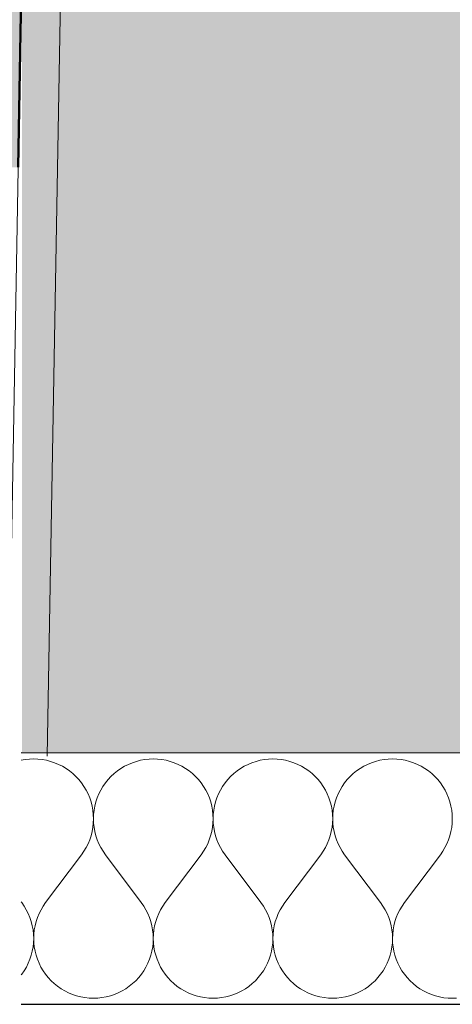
# Model space of a CAD drawing. Header units: millimetres. Extents: x -25972 to 4516, y -2839 to 20217.
# Tile 22 of 114: x -16009 to -15733, y 192 to 819. Entities that reach past the tile are written whole.
import ezdxf

# ---------------------------------------------------------------- set-up
doc = ezdxf.new("R2010")
doc.units = ezdxf.units.MM
doc.header["$MEASUREMENT"] = 0
doc.linetypes.add('Wipeout_Contour', pattern=[1000, 0, -1000])
for name, color, linetype in [('7._POHLED ZÁPADNÍ_1_2D prvky - obecné', 7, 'Continuous'), ('7._POHLED ZÁPADNÍ_1_3D prvky fasada nove', 7, 'Continuous'), ('7._POHLED ZÁPADNÍ_1_Konstrukce - nosné', 7, 'Continuous'), ('7._POHLED ZÁPADNÍ_1_Nové_Konstrukce - nosné', 7, 'Continuous'), ('7._POHLED ZÁPADNÍ_1_Nové_Výplně – Řezové', 7, 'Continuous'), ('7._POHLED ZÁPADNÍ_1_Výplně – Řezové', 7, 'Continuous')]:
    doc.layers.add(name, color=color, linetype=linetype)

# ---------------------------------------------------------------- blocks, each defined once
blk = doc.blocks.new('*X5', base_point=(-26739.77, -6860.77))
at = {"layer": '7._POHLED ZÁPADNÍ_1_Nové_Výplně – Řezové', "color": 21, "linetype": 'Continuous', "lineweight": 20, "true_color": 0xffaaaa}
for p, q in [((-16005.41, 347.68), (-16007.92, 347.22)), ((-16002.71, 347.97), (-16005.41, 347.68)), ((-15999.99, 348.06), (-16002.71, 347.97)), ((-15997.27, 347.97), (-15999.99, 348.06)), ((-15994.57, 347.68), (-15997.27, 347.97)), ((-15991.89, 347.19), (-15994.57, 347.68)), ((-15989.25, 346.52), (-15991.89, 347.19)), ((-15986.67, 345.66), (-15989.25, 346.52)), ((-15984.16, 344.62), (-15986.67, 345.66)), ((-15937.12, 345.66), (-15939.63, 344.62)), ((-15934.54, 346.52), (-15937.12, 345.66)), ((-15931.9, 347.19), (-15934.54, 346.52)), ((-15929.22, 347.67), (-15931.9, 347.19)), ((-15926.52, 347.96), (-15929.22, 347.67)), ((-15923.8, 348.06), (-15926.52, 347.96)), ((-15921.08, 347.96), (-15923.8, 348.06)), ((-15918.38, 347.67), (-15921.08, 347.96)), ((-15915.7, 347.19), (-15918.38, 347.67)), ((-15913.06, 346.52), (-15915.7, 347.19)), ((-15910.48, 345.66), (-15913.06, 346.52)), ((-15907.97, 344.62), (-15910.48, 345.66)), ((-15860.93, 345.66), (-15863.44, 344.61)), ((-15858.35, 346.52), (-15860.93, 345.66)), ((-15855.71, 347.19), (-15858.35, 346.52)), ((-15853.03, 347.67), (-15855.71, 347.19)), ((-15850.33, 347.96), (-15853.03, 347.67)), ((-15847.61, 348.06), (-15850.33, 347.96)), ((-15844.89, 347.96), (-15847.61, 348.06)), ((-15842.19, 347.67), (-15844.89, 347.96)), ((-15839.51, 347.19), (-15842.19, 347.67)), ((-15836.87, 346.51), (-15839.51, 347.19)), ((-15834.29, 345.66), (-15836.87, 346.51)), ((-15831.78, 344.61), (-15834.29, 345.66)), ((-15784.74, 345.65), (-15787.25, 344.61)), ((-15782.16, 346.51), (-15784.74, 345.65)), ((-15779.52, 347.19), (-15782.16, 346.51)), ((-15776.84, 347.67), (-15779.52, 347.19)), ((-15774.14, 347.96), (-15776.84, 347.67)), ((-15771.42, 348.06), (-15774.14, 347.96)), ((-15768.7, 347.96), (-15771.42, 348.06)), ((-15766, 347.67), (-15768.7, 347.96)), ((-15763.32, 347.19), (-15766, 347.67)), ((-15760.68, 346.51), (-15763.32, 347.19)), ((-15758.1, 345.65), (-15760.68, 346.51)), ((-15755.59, 344.61), (-15758.1, 345.65)), ((-15981.73, 343.4), (-15984.16, 344.62)), ((-15979.39, 342.01), (-15981.73, 343.4)), ((-15977.15, 340.46), (-15979.39, 342.01)), ((-15975.04, 338.75), (-15977.15, 340.46)), ((-15973.05, 336.9), (-15975.04, 338.75)), ((-15948.76, 338.75), (-15950.75, 336.9)), ((-15946.64, 340.46), (-15948.76, 338.75)), ((-15944.4, 342.01), (-15946.64, 340.46)), ((-15942.06, 343.4), (-15944.4, 342.01)), ((-15939.63, 344.62), (-15942.06, 343.4)), ((-15905.54, 343.4), (-15907.97, 344.62)), ((-15903.2, 342.01), (-15905.54, 343.4)), ((-15900.96, 340.46), (-15903.2, 342.01)), ((-15898.85, 338.75), (-15900.96, 340.46)), ((-15896.85, 336.89), (-15898.85, 338.75)), ((-15872.57, 338.75), (-15874.56, 336.89)), ((-15870.45, 340.46), (-15872.57, 338.75)), ((-15868.21, 342.01), (-15870.45, 340.46)), ((-15865.87, 343.4), (-15868.21, 342.01)), ((-15863.44, 344.61), (-15865.87, 343.4)), ((-15829.35, 343.4), (-15831.78, 344.61)), ((-15827.01, 342.01), (-15829.35, 343.4)), ((-15824.77, 340.45), (-15827.01, 342.01)), ((-15822.66, 338.75), (-15824.77, 340.45)), ((-15820.66, 336.89), (-15822.66, 338.75)), ((-15796.38, 338.75), (-15798.37, 336.89)), ((-15794.26, 340.45), (-15796.38, 338.75)), ((-15792.02, 342.01), (-15794.26, 340.45)), ((-15789.68, 343.39), (-15792.02, 342.01)), ((-15787.25, 344.61), (-15789.68, 343.39)), ((-15753.16, 343.39), (-15755.59, 344.61)), ((-15750.82, 342), (-15753.16, 343.39)), ((-15748.58, 340.45), (-15750.82, 342)), ((-15746.46, 338.75), (-15748.58, 340.45)), ((-15744.47, 336.89), (-15746.46, 338.75)), ((-15971.19, 334.9), (-15973.05, 336.9)), ((-15969.49, 332.79), (-15971.19, 334.9)), ((-15967.94, 330.55), (-15969.49, 332.79)), ((-15954.31, 332.79), (-15955.86, 330.55)), ((-15952.6, 334.9), (-15954.31, 332.79)), ((-15950.75, 336.9), (-15952.6, 334.9)), ((-15895, 334.9), (-15896.85, 336.89)), ((-15893.3, 332.78), (-15895, 334.9)), ((-15891.75, 330.55), (-15893.3, 332.78)), ((-15878.12, 332.78), (-15879.67, 330.55)), ((-15876.41, 334.9), (-15878.12, 332.78)), ((-15874.56, 336.89), (-15876.41, 334.9)), ((-15818.81, 334.9), (-15820.66, 336.89)), ((-15817.11, 332.78), (-15818.81, 334.9)), ((-15815.55, 330.55), (-15817.11, 332.78)), ((-15801.93, 332.78), (-15803.48, 330.55)), ((-15800.22, 334.9), (-15801.93, 332.78)), ((-15798.37, 336.89), (-15800.22, 334.9)), ((-15742.62, 334.9), (-15744.47, 336.89)), ((-15740.91, 332.78), (-15742.62, 334.9)), ((-15739.36, 330.54), (-15740.91, 332.78)), ((-15966.55, 328.21), (-15967.94, 330.55)), ((-15965.33, 325.78), (-15966.55, 328.21)), ((-15957.24, 328.21), (-15958.46, 325.78)), ((-15955.86, 330.55), (-15957.24, 328.21)), ((-15890.36, 328.21), (-15891.75, 330.55)), ((-15889.14, 325.77), (-15890.36, 328.21)), ((-15881.05, 328.21), (-15882.27, 325.77)), ((-15879.67, 330.55), (-15881.05, 328.21)), ((-15814.17, 328.21), (-15815.55, 330.55)), ((-15812.95, 325.77), (-15814.17, 328.21)), ((-15804.86, 328.21), (-15806.08, 325.77)), ((-15803.48, 330.55), (-15804.86, 328.21)), ((-15737.98, 328.2), (-15739.36, 330.54)), ((-15736.76, 325.77), (-15737.98, 328.2)), ((-15964.29, 323.26), (-15965.33, 325.78)), ((-15963.43, 320.68), (-15964.29, 323.26)), ((-15962.76, 318.04), (-15963.43, 320.68)), ((-15960.36, 320.68), (-15961.03, 318.04)), ((-15959.5, 323.26), (-15960.36, 320.68)), ((-15958.46, 325.78), (-15959.5, 323.26)), ((-15888.1, 323.26), (-15889.14, 325.77)), ((-15887.24, 320.68), (-15888.1, 323.26)), ((-15886.57, 318.04), (-15887.24, 320.68)), ((-15884.17, 320.68), (-15884.84, 318.04)), ((-15883.31, 323.26), (-15884.17, 320.68)), ((-15882.27, 325.77), (-15883.31, 323.26)), ((-15811.91, 323.26), (-15812.95, 325.77)), ((-15811.05, 320.68), (-15811.91, 323.26)), ((-15810.38, 318.04), (-15811.05, 320.68)), ((-15807.98, 320.68), (-15808.65, 318.04)), ((-15807.12, 323.26), (-15807.98, 320.68)), ((-15806.08, 325.77), (-15807.12, 323.26)), ((-15735.72, 323.26), (-15736.76, 325.77)), ((-15734.86, 320.68), (-15735.72, 323.26)), ((-15734.19, 318.04), (-15734.86, 320.68)), ((-15962.28, 315.37), (-15962.76, 318.04)), ((-15961.99, 312.66), (-15962.28, 315.37)), ((-15961.51, 315.37), (-15961.8, 312.66)), ((-15961.03, 318.04), (-15961.51, 315.37)), ((-15886.09, 315.36), (-15886.57, 318.04)), ((-15885.8, 312.66), (-15886.09, 315.36)), ((-15885.32, 315.36), (-15885.61, 312.66)), ((-15884.84, 318.04), (-15885.32, 315.36)), ((-15809.9, 315.36), (-15810.38, 318.04)), ((-15809.61, 312.66), (-15809.9, 315.36)), ((-15809.13, 315.36), (-15809.42, 312.66)), ((-15808.65, 318.04), (-15809.13, 315.36)), ((-15733.71, 315.36), (-15734.19, 318.04)), ((-15733.42, 312.66), (-15733.71, 315.36)), ((-15962.29, 304.52), (-15962, 307.22)), ((-15962, 307.22), (-15961.9, 309.94)), ((-15961.9, 309.94), (-15961.99, 312.66)), ((-15961.8, 312.66), (-15961.9, 309.94)), ((-15961.9, 309.94), (-15961.8, 307.22)), ((-15961.8, 307.22), (-15961.51, 304.52)), ((-15886.1, 304.52), (-15885.81, 307.22)), ((-15885.81, 307.22), (-15885.71, 309.94)), ((-15885.71, 309.94), (-15885.8, 312.66)), ((-15885.61, 312.66), (-15885.71, 309.94)), ((-15885.71, 309.94), (-15885.61, 307.22)), ((-15885.61, 307.22), (-15885.32, 304.52)), ((-15809.91, 304.52), (-15809.61, 307.22)), ((-15809.52, 309.94), (-15809.61, 312.66)), ((-15809.61, 307.22), (-15809.52, 309.94)), ((-15809.42, 312.66), (-15809.52, 309.94)), ((-15809.52, 309.94), (-15809.42, 307.22)), ((-15809.42, 307.22), (-15809.12, 304.52)), ((-15733.72, 304.51), (-15733.42, 307.22)), ((-15733.33, 309.94), (-15733.42, 312.66)), ((-15733.42, 307.22), (-15733.33, 309.94)), ((-15963.45, 299.21), (-15962.77, 301.84)), ((-15962.77, 301.84), (-15962.29, 304.52)), ((-15961.51, 304.52), (-15961.02, 301.84)), ((-15961.02, 301.84), (-15960.35, 299.21)), ((-15887.26, 299.2), (-15886.58, 301.84)), ((-15886.58, 301.84), (-15886.1, 304.52)), ((-15885.32, 304.52), (-15884.83, 301.84)), ((-15884.83, 301.84), (-15884.16, 299.2)), ((-15811.07, 299.2), (-15810.39, 301.84)), ((-15810.39, 301.84), (-15809.91, 304.52)), ((-15809.12, 304.52), (-15808.64, 301.84)), ((-15808.64, 301.84), (-15807.96, 299.2)), ((-15734.88, 299.2), (-15734.2, 301.84)), ((-15734.2, 301.84), (-15733.72, 304.51)), ((-15965.35, 294.11), (-15964.31, 296.63)), ((-15964.31, 296.63), (-15963.45, 299.21)), ((-15960.35, 299.21), (-15959.48, 296.63)), ((-15959.48, 296.63), (-15958.44, 294.11)), ((-15889.16, 294.11), (-15888.12, 296.62)), ((-15888.12, 296.62), (-15887.26, 299.2)), ((-15884.16, 299.2), (-15883.29, 296.62)), ((-15883.29, 296.62), (-15882.25, 294.11)), ((-15812.97, 294.11), (-15811.93, 296.62)), ((-15811.93, 296.62), (-15811.07, 299.2)), ((-15807.96, 299.2), (-15807.1, 296.62)), ((-15807.1, 296.62), (-15806.06, 294.11)), ((-15736.78, 294.11), (-15735.74, 296.62)), ((-15735.74, 296.62), (-15734.88, 299.2)), ((-15969.52, 287.11), (-15967.96, 289.34)), ((-15967.96, 289.34), (-15966.57, 291.68)), ((-15966.57, 291.68), (-15965.35, 294.11)), ((-15958.44, 294.11), (-15957.22, 291.68)), ((-15957.22, 291.68), (-15955.83, 289.34)), ((-15955.83, 289.34), (-15954.28, 287.11)), ((-15893.33, 287.11), (-15891.77, 289.34)), ((-15891.77, 289.34), (-15890.38, 291.68)), ((-15890.38, 291.68), (-15889.16, 294.11)), ((-15882.25, 294.11), (-15881.03, 291.68)), ((-15881.03, 291.68), (-15879.64, 289.34)), ((-15879.64, 289.34), (-15878.09, 287.11)), ((-15817.14, 287.11), (-15815.58, 289.34)), ((-15815.58, 289.34), (-15814.19, 291.68)), ((-15814.19, 291.68), (-15812.97, 294.11)), ((-15806.06, 294.11), (-15804.84, 291.68)), ((-15804.84, 291.68), (-15803.45, 289.34)), ((-15803.45, 289.34), (-15801.9, 287.11)), ((-15740.95, 287.1), (-15739.39, 289.34)), ((-15739.39, 289.34), (-15738, 291.68)), ((-15738, 291.68), (-15736.78, 294.11)), ((-15992.37, 256.63), (-15969.52, 287.11)), ((-15931.42, 256.63), (-15954.28, 287.11)), ((-15916.18, 256.63), (-15893.33, 287.11)), ((-15855.23, 256.63), (-15878.09, 287.11)), ((-15839.99, 256.63), (-15817.14, 287.11)), ((-15779.04, 256.63), (-15801.9, 287.11)), ((-15763.8, 256.63), (-15740.95, 287.1)), ((-16007.61, 256.64), (-16007.92, 257.05)), ((-16006.06, 254.4), (-16007.61, 256.64)), ((-16004.67, 252.06), (-16006.06, 254.4)), ((-16003.45, 249.63), (-16004.67, 252.06)), ((-15995.32, 252.06), (-15996.54, 249.63)), ((-15993.93, 254.4), (-15995.32, 252.06)), ((-15992.37, 256.63), (-15993.93, 254.4)), ((-15929.87, 254.4), (-15931.42, 256.63)), ((-15928.48, 252.06), (-15929.87, 254.4)), ((-15927.26, 249.63), (-15928.48, 252.06)), ((-15919.13, 252.06), (-15920.35, 249.63)), ((-15917.74, 254.4), (-15919.13, 252.06)), ((-15916.18, 256.63), (-15917.74, 254.4)), ((-15853.68, 254.4), (-15855.23, 256.63)), ((-15852.29, 252.06), (-15853.68, 254.4)), ((-15851.07, 249.63), (-15852.29, 252.06)), ((-15842.94, 252.06), (-15844.16, 249.63)), ((-15841.55, 254.4), (-15842.94, 252.06)), ((-15839.99, 256.63), (-15841.55, 254.4)), ((-15777.49, 254.4), (-15779.04, 256.63)), ((-15776.1, 252.06), (-15777.49, 254.4)), ((-15774.88, 249.63), (-15776.1, 252.06)), ((-15766.75, 252.06), (-15767.97, 249.63)), ((-15765.36, 254.4), (-15766.75, 252.06)), ((-15763.8, 256.63), (-15765.36, 254.4)), ((-16002.41, 247.12), (-16003.45, 249.63)), ((-16001.55, 244.54), (-16002.41, 247.12)), ((-16000.87, 241.9), (-16001.55, 244.54)), ((-15998.44, 244.54), (-15999.12, 241.9)), ((-15997.58, 247.12), (-15998.44, 244.54)), ((-15996.54, 249.63), (-15997.58, 247.12)), ((-15926.22, 247.12), (-15927.26, 249.63)), ((-15925.35, 244.54), (-15926.22, 247.12)), ((-15924.68, 241.9), (-15925.35, 244.54)), ((-15922.25, 244.54), (-15922.93, 241.9)), ((-15921.39, 247.12), (-15922.25, 244.54)), ((-15920.35, 249.63), (-15921.39, 247.12)), ((-15850.03, 247.11), (-15851.07, 249.63)), ((-15849.16, 244.53), (-15850.03, 247.11)), ((-15848.49, 241.9), (-15849.16, 244.53)), ((-15846.06, 244.53), (-15846.74, 241.9)), ((-15845.2, 247.11), (-15846.06, 244.53)), ((-15844.16, 249.63), (-15845.2, 247.11)), ((-15773.83, 247.11), (-15774.88, 249.63)), ((-15772.97, 244.53), (-15773.83, 247.11)), ((-15772.3, 241.9), (-15772.97, 244.53)), ((-15769.87, 244.53), (-15770.55, 241.9)), ((-15769.01, 247.11), (-15769.87, 244.53)), ((-15767.97, 249.63), (-15769.01, 247.11)), ((-16000.39, 239.23), (-16000.87, 241.9)), ((-16000.09, 236.52), (-16000.39, 239.23)), ((-15999.6, 239.23), (-15999.9, 236.52)), ((-15999.12, 241.9), (-15999.6, 239.23)), ((-15924.2, 239.22), (-15924.68, 241.9)), ((-15923.9, 236.52), (-15924.2, 239.22)), ((-15923.41, 239.22), (-15923.7, 236.52)), ((-15922.93, 241.9), (-15923.41, 239.22)), ((-15848, 239.22), (-15848.49, 241.9)), ((-15847.71, 236.52), (-15848, 239.22)), ((-15847.22, 239.22), (-15847.51, 236.52)), ((-15846.74, 241.9), (-15847.22, 239.22)), ((-15771.81, 239.22), (-15772.3, 241.9)), ((-15771.52, 236.52), (-15771.81, 239.22)), ((-15771.03, 239.22), (-15771.32, 236.52)), ((-15770.55, 241.9), (-15771.03, 239.22)), ((-15999.99, 233.8), (-16000.09, 236.52)), ((-16000.09, 231.08), (-15999.99, 233.8)), ((-15999.9, 236.52), (-15999.99, 233.8)), ((-15999.99, 233.8), (-15999.9, 231.08)), ((-15923.8, 233.8), (-15923.9, 236.52)), ((-15923.9, 231.08), (-15923.8, 233.8)), ((-15923.7, 236.52), (-15923.8, 233.8)), ((-15923.8, 233.8), (-15923.71, 231.08)), ((-15847.61, 233.8), (-15847.71, 236.52)), ((-15847.71, 231.08), (-15847.61, 233.8)), ((-15847.51, 236.52), (-15847.61, 233.8)), ((-15847.61, 233.8), (-15847.52, 231.08)), ((-15771.42, 233.8), (-15771.52, 236.52)), ((-15771.52, 231.08), (-15771.42, 233.8)), ((-15771.32, 236.52), (-15771.42, 233.8)), ((-15771.42, 233.8), (-15771.33, 231.08)), ((-16001.53, 223.06), (-16000.86, 225.7)), ((-16000.86, 225.7), (-16000.38, 228.38)), ((-16000.38, 228.38), (-16000.09, 231.08)), ((-15999.9, 231.08), (-15999.61, 228.38)), ((-15999.61, 228.38), (-15999.13, 225.7)), ((-15999.13, 225.7), (-15998.46, 223.06)), ((-15925.34, 223.06), (-15924.67, 225.7)), ((-15924.67, 225.7), (-15924.19, 228.38)), ((-15924.19, 228.38), (-15923.9, 231.08)), ((-15923.71, 231.08), (-15923.42, 228.38)), ((-15923.42, 228.38), (-15922.94, 225.7)), ((-15922.94, 225.7), (-15922.27, 223.06)), ((-15849.15, 223.06), (-15848.48, 225.7)), ((-15848.48, 225.7), (-15848, 228.37)), ((-15848, 228.37), (-15847.71, 231.08)), ((-15847.52, 231.08), (-15847.23, 228.37)), ((-15847.23, 228.37), (-15846.75, 225.7)), ((-15846.75, 225.7), (-15846.08, 223.06)), ((-15772.96, 223.06), (-15772.29, 225.69)), ((-15772.29, 225.69), (-15771.81, 228.37)), ((-15771.81, 228.37), (-15771.52, 231.08)), ((-15771.33, 231.08), (-15771.04, 228.37)), ((-15771.04, 228.37), (-15770.56, 225.69)), ((-15770.56, 225.69), (-15769.89, 223.06)), ((-16003.43, 217.97), (-16002.39, 220.48)), ((-16002.39, 220.48), (-16001.53, 223.06)), ((-15998.46, 223.06), (-15997.6, 220.48)), ((-15997.6, 220.48), (-15996.56, 217.97)), ((-15927.24, 217.97), (-15926.2, 220.48)), ((-15926.2, 220.48), (-15925.34, 223.06)), ((-15922.27, 223.06), (-15921.41, 220.48)), ((-15921.41, 220.48), (-15920.37, 217.97)), ((-15851.05, 217.96), (-15850.01, 220.48)), ((-15850.01, 220.48), (-15849.15, 223.06)), ((-15846.08, 223.06), (-15845.22, 220.48)), ((-15845.22, 220.48), (-15844.18, 217.96)), ((-15774.86, 217.96), (-15773.82, 220.48)), ((-15773.82, 220.48), (-15772.96, 223.06)), ((-15769.89, 223.06), (-15769.03, 220.48)), ((-15769.03, 220.48), (-15767.99, 217.96)), ((-16007.58, 210.96), (-16006.03, 213.2)), ((-16006.03, 213.2), (-16004.65, 215.54)), ((-16004.65, 215.54), (-16003.43, 217.97)), ((-15996.56, 217.97), (-15995.34, 215.54)), ((-15995.34, 215.54), (-15993.96, 213.19)), ((-15993.96, 213.19), (-15992.4, 210.96)), ((-15931.39, 210.96), (-15929.84, 213.19)), ((-15929.84, 213.19), (-15928.46, 215.53)), ((-15928.46, 215.53), (-15927.24, 217.97)), ((-15920.37, 217.97), (-15919.15, 215.53)), ((-15919.15, 215.53), (-15917.77, 213.19)), ((-15917.77, 213.19), (-15916.21, 210.96)), ((-15855.2, 210.96), (-15853.65, 213.19)), ((-15853.65, 213.19), (-15852.27, 215.53)), ((-15852.27, 215.53), (-15851.05, 217.96)), ((-15844.18, 217.96), (-15842.96, 215.53)), ((-15842.96, 215.53), (-15841.57, 213.19)), ((-15841.57, 213.19), (-15840.02, 210.96)), ((-15779.01, 210.95), (-15777.46, 213.19)), ((-15777.46, 213.19), (-15776.08, 215.53)), ((-15776.08, 215.53), (-15774.86, 217.96)), ((-15767.99, 217.96), (-15766.77, 215.53)), ((-15766.77, 215.53), (-15765.38, 213.19)), ((-15765.38, 213.19), (-15763.83, 210.95)), ((-16007.92, 210.54), (-16007.58, 210.96)), ((-15992.4, 210.96), (-15990.7, 208.84)), ((-15990.7, 208.84), (-15988.85, 206.85)), ((-15934.95, 206.85), (-15933.1, 208.84)), ((-15933.1, 208.84), (-15931.39, 210.96)), ((-15916.21, 210.96), (-15914.51, 208.84)), ((-15914.51, 208.84), (-15912.66, 206.85)), ((-15858.76, 206.85), (-15856.91, 208.84)), ((-15856.91, 208.84), (-15855.2, 210.96)), ((-15840.02, 210.96), (-15838.32, 208.84)), ((-15838.32, 208.84), (-15836.46, 206.84)), ((-15782.57, 206.84), (-15780.72, 208.84)), ((-15780.72, 208.84), (-15779.01, 210.95)), ((-15763.83, 210.95), (-15762.13, 208.83)), ((-15762.13, 208.83), (-15760.27, 206.84)), ((-15988.85, 206.85), (-15986.86, 204.99)), ((-15986.86, 204.99), (-15984.74, 203.29)), ((-15984.74, 203.29), (-15982.5, 201.73)), ((-15982.5, 201.73), (-15980.16, 200.35)), ((-15943.64, 200.34), (-15941.3, 201.73)), ((-15941.3, 201.73), (-15939.06, 203.29)), ((-15939.06, 203.29), (-15936.94, 204.99)), ((-15936.94, 204.99), (-15934.95, 206.85)), ((-15912.66, 206.85), (-15910.66, 204.99)), ((-15910.66, 204.99), (-15908.55, 203.28)), ((-15908.55, 203.28), (-15906.31, 201.73)), ((-15906.31, 201.73), (-15903.97, 200.34)), ((-15867.45, 200.34), (-15865.11, 201.73)), ((-15865.11, 201.73), (-15862.87, 203.28)), ((-15862.87, 203.28), (-15860.75, 204.99)), ((-15860.75, 204.99), (-15858.76, 206.85)), ((-15836.46, 206.84), (-15834.47, 204.99)), ((-15834.47, 204.99), (-15832.36, 203.28)), ((-15832.36, 203.28), (-15830.12, 201.73)), ((-15830.12, 201.73), (-15827.78, 200.34)), ((-15791.25, 200.34), (-15788.92, 201.73)), ((-15788.92, 201.73), (-15786.68, 203.28)), ((-15786.68, 203.28), (-15784.56, 204.99)), ((-15784.56, 204.99), (-15782.57, 206.84)), ((-15760.27, 206.84), (-15758.28, 204.99)), ((-15758.28, 204.99), (-15756.17, 203.28)), ((-15756.17, 203.28), (-15753.93, 201.73)), ((-15753.93, 201.73), (-15751.59, 200.34)), ((-15980.16, 200.35), (-15977.73, 199.13)), ((-15977.73, 199.13), (-15975.22, 198.09)), ((-15975.22, 198.09), (-15972.64, 197.23)), ((-15972.64, 197.23), (-15970, 196.55)), ((-15970, 196.55), (-15967.32, 196.07)), ((-15967.32, 196.07), (-15964.62, 195.78)), ((-15964.62, 195.78), (-15961.9, 195.68)), ((-15961.9, 195.68), (-15959.18, 195.78)), ((-15959.18, 195.78), (-15956.48, 196.07)), ((-15956.48, 196.07), (-15953.8, 196.55)), ((-15953.8, 196.55), (-15951.16, 197.23)), ((-15951.16, 197.23), (-15948.58, 198.09)), ((-15948.58, 198.09), (-15946.07, 199.13)), ((-15946.07, 199.13), (-15943.64, 200.34)), ((-15903.97, 200.34), (-15901.54, 199.13)), ((-15901.54, 199.13), (-15899.03, 198.08)), ((-15899.03, 198.08), (-15896.45, 197.22)), ((-15896.45, 197.22), (-15893.81, 196.55)), ((-15893.81, 196.55), (-15891.13, 196.07)), ((-15891.13, 196.07), (-15888.43, 195.78)), ((-15888.43, 195.78), (-15885.71, 195.68)), ((-15885.71, 195.68), (-15882.99, 195.78)), ((-15882.99, 195.78), (-15880.29, 196.07)), ((-15880.29, 196.07), (-15877.61, 196.55)), ((-15877.61, 196.55), (-15874.97, 197.22)), ((-15874.97, 197.22), (-15872.39, 198.08)), ((-15872.39, 198.08), (-15869.88, 199.12)), ((-15869.88, 199.12), (-15867.45, 200.34)), ((-15827.78, 200.34), (-15825.35, 199.12)), ((-15825.35, 199.12), (-15822.84, 198.08)), ((-15822.84, 198.08), (-15820.26, 197.22)), ((-15820.26, 197.22), (-15817.62, 196.55)), ((-15817.62, 196.55), (-15814.94, 196.07)), ((-15814.94, 196.07), (-15812.24, 195.77)), ((-15812.24, 195.77), (-15809.52, 195.68)), ((-15809.52, 195.68), (-15806.8, 195.77)), ((-15806.8, 195.77), (-15804.1, 196.07)), ((-15804.1, 196.07), (-15801.42, 196.55)), ((-15801.42, 196.55), (-15798.78, 197.22)), ((-15798.78, 197.22), (-15796.2, 198.08)), ((-15796.2, 198.08), (-15793.69, 199.12)), ((-15793.69, 199.12), (-15791.25, 200.34)), ((-15751.59, 200.34), (-15749.16, 199.12)), ((-15749.16, 199.12), (-15746.65, 198.08)), ((-15746.65, 198.08), (-15744.07, 197.22)), ((-15744.07, 197.22), (-15741.43, 196.55)), ((-15741.43, 196.55), (-15738.75, 196.06)), ((-15738.75, 196.06), (-15736.05, 195.77)), ((-15736.05, 195.77), (-15733.33, 195.68)), ((-15733.33, 195.68), (-15730.61, 195.77))]:
    blk.add_line(p, q, dxfattribs=at)

msp = doc.modelspace()

# ---------------------------------------------------------------- hatches: boundary and pattern name
at = {"layer": '7._POHLED ZÁPADNÍ_1_Výplně – Řezové', "linetype": 'Continuous', "lineweight": 13}
for points in [[(-16009.88, 724.73), (-15961.45, 3502.18), (-16261.41, 3507.46), (-16309.93, 724.73)], [(-16007.46, 850.11), (-16007.47, 350.11), (-14691.21, 350.08), (-14691.2, 850.08)]]:
    msp.add_hatch(color=254, dxfattribs=at).paths.add_polyline_path(points)

# ---------------------------------------------------------------- linework, layer by layer
at = {"layer": '7._POHLED ZÁPADNÍ_1_Konstrukce - nosné', "color": 7, "linetype": 'Continuous', "lineweight": 50, "flags": 128}
for points in [[(-16009.88, 724.73), (-15961.45, 3502.18)], [(-16007.47, 350.11), (-14691.21, 350.08)]]:
    msp.add_lwpolyline(points, dxfattribs=at)

# ---------------------------------------------------------------- next in the draw order: wipeouts: each hides what was drawn before it
at = {"color": 254, "linetype": 'Wipeout_Contour', "lineweight": 0, "ltscale": 61409.226175}
msp.add_wipeout([(-16007.92, 191.87), (-14691.45, 191.84), (-14691.45, 351.84), (-16007.92, 351.87)], dxfattribs=at).dxf.layer = '7._POHLED ZÁPADNÍ_1_Nové_Výplně – Řezové'

# ---------------------------------------------------------------- next in the draw order: linework, layer by layer
at = {"layer": '7._POHLED ZÁPADNÍ_1_2D prvky - obecné', "color": 8, "linetype": 'Continuous', "lineweight": 13}
for p, q in [((-15979.77, 1012.37), (-15991.43, 349.76)), ((-16007.7, 850.11), (-16016.49, 349.73))]:
    msp.add_line(p, q, dxfattribs=at)
at = {"layer": '7._POHLED ZÁPADNÍ_1_Nové_Konstrukce - nosné', "color": 1, "linetype": 'Continuous', "lineweight": 25, "flags": 128}
for points in [[(-14691.45, 351.84), (-16007.92, 351.87)], [(-16007.92, 191.87), (-14691.45, 191.84)]]:
    msp.add_lwpolyline(points, dxfattribs=at)

# ---------------------------------------------------------------- next in the draw order: block references
at = {"layer": '7._POHLED ZÁPADNÍ_1_3D prvky fasada nove', "color": 9, "linetype": 'Continuous', "lineweight": 13}
msp.add_blockref('*X5', (-26739.77, -6860.77), dxfattribs=at)

doc.saveas('drawing.dxf')
